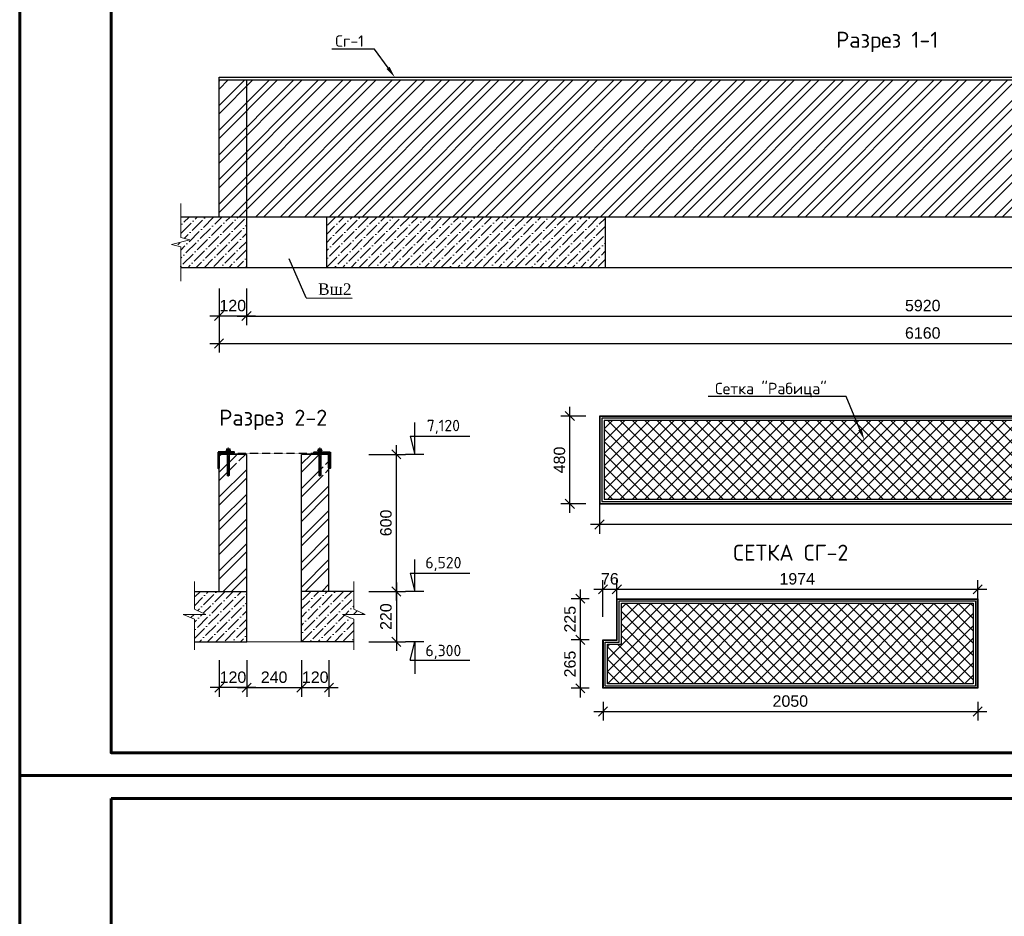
# Model space of a CAD drawing. Header units: millimetres. Extents: x 2063114 to 14983986, y -126020516 to 213791.
# Tile 250 of 256: x 2320392 to 2341940, y -1246080 to -1226465. Entities that reach past the tile are written whole.
import ezdxf
from ezdxf import colors
from ezdxf.entities.mleader import LeaderData, LeaderLine
from ezdxf.math import Vec2, Vec3

# ---------------------------------------------------------------- set-up
doc = ezdxf.new("R2010")
doc.units = ezdxf.units.MM
for name, pattern in [('GOST2.303 4', [7, 5, -2, 0]), ('GOST2.303 6', [12, 8, -1.5, 1, -1.5]), ('HIDDEN', [0.375, 0.25, -0.125])]:
    doc.linetypes.add(name, pattern=pattern)
doc.layers.get('Defpoints').update_dxf_attribs({"color": 6, "lineweight": 35})
for name, color, linetype, lineweight in [('-Р-Тонкий контур', 8, 'Continuous', 9), ('.', 7, 'Continuous', 15), ('Metall', 252, 'Continuous', 35), ('Линия', 250, 'Continuous', 20), ('Металл', 154, 'Continuous', 20)]:
    doc.layers.add(name, color=color, linetype=linetype, lineweight=lineweight)
doc.layers.add('_print', color=6, linetype='Continuous', lineweight=60, plot=False)
doc.layers.add('CS_UNPLOTTED', color=171, linetype='Continuous', plot=False)
doc.layers.add('PDF _wall-380', color=7, linetype='Continuous', true_color=0xb88a5c)
doc.layers.add('Text 1', color=7, linetype='Continuous', lineweight=25, true_color=0x0000b3)
doc.layers.add('Размеры', color=28, linetype='Continuous')
doc.styles.add('ISO', font='times.ttf')
doc.styles.add('ISO_1.0', font='isocpeur.ttf')
doc.styles.get("Standard").update_dxf_attribs({"font": 'arial.ttf'})
doc.styles.add('TIMES NEW', font='times.ttf', dxfattribs={"height": 200})
doc.styles.add('СПДС', font='isocpeur.ttf')
doc.dimstyles.new('STANDARD$0', dxfattribs={"dimtxt": 250, "dimasz": 200, "dimexe": 200, "dimexo": 300, "dimgap": 100, "dimtad": 1, "dimdec": 0, "dimzin": 1, "dimdsep": 46, "dimtxsty": 'Standard', "dimblk1": 'OBLIQUE', "dimblk2": 'OBLIQUE', "dimsah": 1, "dimcen": 2.5, "dimdle": 200, "dimadec": 0, "dimazin": 0, "dimtfac": 1, "dimtdec": 0, "dimtmove": 0, "dimatfit": 3, "dimldrblk": 'OBLIQUE', "dimfxl": 600, "dimfxlon": 1, "dimtolj": 1, "dimtzin": 1, "dimarcsym": 0})

# ---------------------------------------------------------------- blocks, each defined once
blk = doc.blocks.new('_Oblique')
at = {"color": 0, "linetype": 'ByBlock', "lineweight": -2}
blk.add_line((-0.5, -0.5), (0.5, 0.5), dxfattribs=at)
blk = doc.blocks.new('*D537')
at = {"layer": 'Defpoints', "color": 0, "lineweight": 30, "ltscale": 150, "transparency": 16777216}
for p in [(2325355, -1230783), (2354955, -1230783), (2354955, -1232948)]:
    blk.add_point(p, dxfattribs=at)
at = {"layer": 'Размеры', "color": 0, "lineweight": -2, "ltscale": 150, "transparency": 16777216}
for p, q in [((2325355, -1232348), (2325355, -1233148)), ((2354955, -1232348), (2354955, -1233148)), ((2325155, -1232948), (2355155, -1232948))]:
    blk.add_line(p, q, dxfattribs=at)
at = {"layer": 'Размеры', "color": 0, "lineweight": -2, "ltscale": 150, "transparency": 16777216, "xscale": 200, "yscale": 200, "zscale": 200, "rotation": 180}
blk.add_blockref('_Oblique', (2325355, -1232948), dxfattribs=at)
at = {"layer": 'Размеры', "color": 0, "lineweight": -2, "ltscale": 150, "transparency": 16777216, "xscale": 200, "yscale": 200, "zscale": 200}
blk.add_blockref('_Oblique', (2354955, -1232948), dxfattribs=at)
at = {"layer": 'Размеры', "color": 0, "ltscale": 150, "transparency": 16777216, "insert": (2340155, -1232720), "char_height": 250, "attachment_point": 5}
blk.add_mtext('\\A1;5920', dxfattribs=at)
blk = doc.blocks.new('*D539')
at = {"layer": 'Defpoints', "color": 0, "lineweight": 30, "ltscale": 150, "transparency": 16777216}
for p in [(2324755, -1230783), (2325355, -1230783), (2324755, -1232948)]:
    blk.add_point(p, dxfattribs=at)
at = {"layer": 'Размеры', "color": 0, "lineweight": -2, "ltscale": 150, "transparency": 16777216}
for p, q in [((2324755, -1232348), (2324755, -1233148)), ((2325355, -1232348), (2325355, -1233148)), ((2325555, -1232948), (2324555, -1232948))]:
    blk.add_line(p, q, dxfattribs=at)
at = {"layer": 'Размеры', "color": 0, "lineweight": -2, "ltscale": 150, "transparency": 16777216, "xscale": 200, "yscale": 200, "zscale": 200, "rotation": 180}
blk.add_blockref('_Oblique', (2324755, -1232948), dxfattribs=at)
at = {"layer": 'Размеры', "color": 0, "lineweight": -2, "ltscale": 150, "transparency": 16777216, "xscale": 200, "yscale": 200, "zscale": 200}
blk.add_blockref('_Oblique', (2325355, -1232948), dxfattribs=at)
at = {"layer": 'Размеры', "color": 0, "ltscale": 150, "transparency": 16777216, "insert": (2325055, -1232720), "char_height": 250, "attachment_point": 5}
blk.add_mtext('\\A1;120', dxfattribs=at)
blk = doc.blocks.new('*D579')
at = {"layer": 'Defpoints', "color": 0, "lineweight": 30, "ltscale": 150, "transparency": 16777216}
for p in [(2325360, -1240074), (2326560, -1240074), (2326560, -1241077)]:
    blk.add_point(p, dxfattribs=at)
at = {"layer": 'Размеры', "color": 0, "lineweight": -2, "ltscale": 150, "transparency": 16777216}
for p, q in [((2325360, -1240477), (2325360, -1241277)), ((2326560, -1240477), (2326560, -1241277)), ((2325160, -1241077), (2326760, -1241077))]:
    blk.add_line(p, q, dxfattribs=at)
at = {"layer": 'Размеры', "color": 0, "lineweight": -2, "ltscale": 150, "transparency": 16777216, "xscale": 200, "yscale": 200, "zscale": 200, "rotation": 180}
blk.add_blockref('_Oblique', (2325360, -1241077), dxfattribs=at)
at = {"layer": 'Размеры', "color": 0, "lineweight": -2, "ltscale": 150, "transparency": 16777216, "xscale": 200, "yscale": 200, "zscale": 200}
blk.add_blockref('_Oblique', (2326560, -1241077), dxfattribs=at)
at = {"layer": 'Размеры', "color": 0, "ltscale": 150, "transparency": 16777216, "insert": (2325960, -1240850), "char_height": 250, "attachment_point": 5}
blk.add_mtext('\\A1;240', dxfattribs=at)
blk = doc.blocks.new('*D580')
at = {"layer": 'Defpoints', "color": 0, "lineweight": 30, "ltscale": 150, "transparency": 16777216}
for p in [(2326560, -1240074), (2327160, -1240074), (2327160, -1241077)]:
    blk.add_point(p, dxfattribs=at)
at = {"layer": 'Размеры', "color": 0, "lineweight": -2, "ltscale": 150, "transparency": 16777216}
for p, q in [((2326560, -1240477), (2326560, -1241277)), ((2327160, -1240477), (2327160, -1241277)), ((2326360, -1241077), (2327360, -1241077))]:
    blk.add_line(p, q, dxfattribs=at)
at = {"layer": 'Размеры', "color": 0, "lineweight": -2, "ltscale": 150, "transparency": 16777216, "xscale": 200, "yscale": 200, "zscale": 200, "rotation": 180}
blk.add_blockref('_Oblique', (2326560, -1241077), dxfattribs=at)
at = {"layer": 'Размеры', "color": 0, "lineweight": -2, "ltscale": 150, "transparency": 16777216, "xscale": 200, "yscale": 200, "zscale": 200}
blk.add_blockref('_Oblique', (2327160, -1241077), dxfattribs=at)
at = {"layer": 'Размеры', "color": 0, "ltscale": 150, "transparency": 16777216, "insert": (2326860, -1240850), "char_height": 250, "attachment_point": 5}
blk.add_mtext('\\A1;120', dxfattribs=at)
blk = doc.blocks.new('*D581')
at = {"layer": 'Defpoints', "color": 0, "lineweight": 30, "ltscale": 150, "transparency": 16777216}
for p in [(2324760, -1240074), (2325360, -1240074), (2324760, -1241077)]:
    blk.add_point(p, dxfattribs=at)
at = {"layer": 'Размеры', "color": 0, "lineweight": -2, "ltscale": 150, "transparency": 16777216}
for p, q in [((2324760, -1240477), (2324760, -1241277)), ((2325360, -1240477), (2325360, -1241277)), ((2325560, -1241077), (2324560, -1241077))]:
    blk.add_line(p, q, dxfattribs=at)
at = {"layer": 'Размеры', "color": 0, "lineweight": -2, "ltscale": 150, "transparency": 16777216, "xscale": 200, "yscale": 200, "zscale": 200, "rotation": 180}
blk.add_blockref('_Oblique', (2324760, -1241077), dxfattribs=at)
at = {"layer": 'Размеры', "color": 0, "lineweight": -2, "ltscale": 150, "transparency": 16777216, "xscale": 200, "yscale": 200, "zscale": 200}
blk.add_blockref('_Oblique', (2325360, -1241077), dxfattribs=at)
at = {"layer": 'Размеры', "color": 0, "ltscale": 150, "transparency": 16777216, "insert": (2325060, -1240850), "char_height": 250, "attachment_point": 5}
blk.add_mtext('\\A1;120', dxfattribs=at)
blk = doc.blocks.new('*D582')
at = {"layer": 'Defpoints', "color": 0, "lineweight": 30, "ltscale": 150, "transparency": 16777216}
for p in [(2327160, -1235974), (2328636, -1235974), (2327160, -1238974)]:
    blk.add_point(p, dxfattribs=at)
at = {"layer": 'Размеры', "color": 0, "lineweight": -2, "ltscale": 150, "transparency": 16777216}
for p, q in [((2328036, -1235974), (2328836, -1235974)), ((2328636, -1239174), (2328636, -1235774)), ((2328036, -1238974), (2328836, -1238974))]:
    blk.add_line(p, q, dxfattribs=at)
at = {"layer": 'Размеры', "color": 0, "lineweight": -2, "ltscale": 150, "transparency": 16777216, "xscale": 200, "yscale": 200, "zscale": 200}
for p, rotation in [((2328636, -1235974), 90), ((2328636, -1238974), 270)]:
    blk.add_blockref('_Oblique', p, dxfattribs=dict(at, rotation=rotation))
at = {"layer": 'Размеры', "color": 0, "ltscale": 150, "transparency": 16777216, "insert": (2328408, -1237474), "char_height": 250, "attachment_point": 5, "rotation": 90}
blk.add_mtext('\\A1;600', dxfattribs=at)
blk = doc.blocks.new('*D540')
at = {"layer": 'Defpoints', "color": 0, "lineweight": 30, "ltscale": 150, "transparency": 16777216}
for p in [(2327160, -1238974), (2327160, -1240074), (2328636, -1240074)]:
    blk.add_point(p, dxfattribs=at)
at = {"layer": 'Размеры', "color": 0, "lineweight": -2, "ltscale": 150, "transparency": 16777216}
for p, q in [((2328636, -1238774), (2328636, -1240274)), ((2328036, -1238974), (2328836, -1238974)), ((2328036, -1240074), (2328836, -1240074))]:
    blk.add_line(p, q, dxfattribs=at)
at = {"layer": 'Размеры', "color": 0, "lineweight": -2, "ltscale": 150, "transparency": 16777216, "xscale": 200, "yscale": 200, "zscale": 200}
for p, rotation in [((2328636, -1238974), 90), ((2328636, -1240074), 270)]:
    blk.add_blockref('_Oblique', p, dxfattribs=dict(at, rotation=rotation))
at = {"layer": 'Размеры', "color": 0, "ltscale": 150, "transparency": 16777216, "insert": (2328408, -1239524), "char_height": 250, "attachment_point": 5, "rotation": 90}
blk.add_mtext('\\A1;220', dxfattribs=at)
blk = doc.blocks.new('*D541')
at = {"layer": 'Defpoints', "color": 0, "lineweight": 30, "ltscale": 150, "transparency": 16777216}
for p in [(2324755, -1230783), (2355555, -1231883), (2355555, -1233548)]:
    blk.add_point(p, dxfattribs=at)
at = {"layer": 'Размеры', "color": 0, "lineweight": -2, "ltscale": 150, "transparency": 16777216}
for p, q in [((2324755, -1232948), (2324755, -1233748)), ((2355555, -1232948), (2355555, -1233748)), ((2324555, -1233548), (2355755, -1233548))]:
    blk.add_line(p, q, dxfattribs=at)
at = {"layer": 'Размеры', "color": 0, "lineweight": -2, "ltscale": 150, "transparency": 16777216, "xscale": 200, "yscale": 200, "zscale": 200, "rotation": 180}
blk.add_blockref('_Oblique', (2324755, -1233548), dxfattribs=at)
at = {"layer": 'Размеры', "color": 0, "lineweight": -2, "ltscale": 150, "transparency": 16777216, "xscale": 200, "yscale": 200, "zscale": 200}
blk.add_blockref('_Oblique', (2355555, -1233548), dxfattribs=at)
at = {"layer": 'Размеры', "color": 0, "ltscale": 150, "transparency": 16777216, "insert": (2340155, -1233320), "char_height": 250, "attachment_point": 5}
blk.add_mtext('\\A1;6160', dxfattribs=at)
blk = doc.blocks.new('_SCHR-DU')
at = {"layer": '-Р-Тонкий контур', "color": 1, "linetype": 'GOST2.303 6'}
blk.add_line((-21, 0), (105.8, 0), dxfattribs=at)
at = {"layer": '-Р-Тонкий контур', "linetype": 'GOST2.303 4'}
for p, q in [((-7.7, 3.5), (94.3, 3.5)), ((29.3, -0.1), (29.3, 0.1)), ((29.7, 0.5), (94.5, 0.5)), ((34.3, 1.5), (32.3, 1.5)), ((34.3, 5), (34.3, 1.5)), ((36.5, 4.1), (34.3, 5)), ((38.1, 2), (36.9, 3.7)), ((38.8, 1.5), (40.3, 1.5)), ((40.3, 5), (40.3, 1.5)), ((42.5, 4.1), (40.3, 5)), ((44.1, 2), (42.9, 3.7)), ((44.8, 1.5), (46.3, 1.5)), ((46.3, 5), (46.3, 1.5)), ((48.5, 4.1), (46.3, 5)), ((50.1, 2), (48.9, 3.7)), ((50.8, 1.5), (52.3, 1.5)), ((52.3, 5), (52.3, 1.5)), ((54.5, 4.1), (52.3, 5)), ((56.1, 2), (54.9, 3.7)), ((56.8, 1.5), (58.3, 1.5)), ((58.3, 5), (58.3, 1.5)), ((60.5, 4.1), (58.3, 5)), ((62.1, 2), (60.9, 3.7)), ((62.8, 1.5), (64.3, 1.5)), ((64.3, 5), (64.3, 1.5)), ((66.5, 4.1), (64.3, 5)), ((68.1, 2), (66.9, 3.7)), ((68.8, 1.5), (70.3, 1.5)), ((70.3, 5), (70.3, 1.5)), ((72.5, 4.1), (70.3, 5)), ((74.1, 2), (72.9, 3.7)), ((74.8, 1.5), (76.3, 1.5)), ((76.3, 5), (76.3, 1.5)), ((78.5, 4.1), (76.3, 5)), ((80.1, 2), (78.9, 3.7)), ((80.8, 1.5), (82.3, 1.5)), ((82.3, 5), (82.3, 1.5)), ((84.5, 4.1), (82.3, 5)), ((86.1, 2), (84.9, 3.7)), ((86.8, 1.5), (88.3, 1.5)), ((88.3, 5), (88.3, 1.5)), ((91.7, 3.8), (88.3, 5)), ((92.2, 3.2), (92.2, -3.8)), ((94.3, 5), (94.3, 1.5)), ((100, 0), (94.3, 3.5)), ((100, 0), (94.3, -3.5)), ((95, -0.1), (95, 0.1)), ((-7.7, -3.5), (94.3, -3.5)), ((29.7, -0.5), (94.5, -0.5)), ((34.3, -1.5), (32.3, -1.5)), ((34.3, -5), (34.3, -1.5)), ((36.5, -4.1), (34.3, -5)), ((38.1, -2), (36.9, -3.7)), ((38.8, -1.5), (40.3, -1.5)), ((40.3, -5), (40.3, -1.5)), ((42.5, -4.1), (40.3, -5)), ((44.1, -2), (42.9, -3.7)), ((44.8, -1.5), (46.3, -1.5)), ((46.3, -5), (46.3, -1.5)), ((48.5, -4.1), (46.3, -5)), ((50.1, -2), (48.9, -3.7)), ((50.8, -1.5), (52.3, -1.5)), ((52.3, -5), (52.3, -1.5)), ((54.5, -4.1), (52.3, -5)), ((56.1, -2), (54.9, -3.7)), ((56.8, -1.5), (58.3, -1.5)), ((58.3, -5), (58.3, -1.5)), ((60.5, -4.1), (58.3, -5)), ((62.1, -2), (60.9, -3.7)), ((62.8, -1.5), (64.3, -1.5)), ((64.3, -5), (64.3, -1.5)), ((66.5, -4.1), (64.3, -5)), ((68.1, -2), (66.9, -3.7)), ((68.8, -1.5), (70.3, -1.5)), ((70.3, -5), (70.3, -1.5)), ((72.5, -4.1), (70.3, -5)), ((74.1, -2), (72.9, -3.7)), ((74.8, -1.5), (76.3, -1.5)), ((76.3, -5), (76.3, -1.5)), ((78.5, -4.1), (76.3, -5)), ((80.1, -2), (78.9, -3.7)), ((80.8, -1.5), (82.3, -1.5)), ((82.3, -5), (82.3, -1.5)), ((84.5, -4.1), (82.3, -5)), ((86.1, -2), (84.9, -3.7)), ((86.8, -1.5), (88.3, -1.5)), ((88.3, -5), (88.3, -1.5)), ((91.7, -4.4), (88.3, -5)), ((94.3, -5), (94.3, -1.5))]:
    blk.add_line(p, q, dxfattribs=at)
for centre, radius, start, end in [((34.6, 8.2), 7.04, 206.6477, 250.9804), ((29.7, 0.1), 0.45, 90, 180), ((36.2, 3.4), 0.75, 23.1986, 68.1986), ((38.8, 2.3), 0.75, 203.1986, 270), ((42.2, 3.4), 0.75, 23.1986, 68.1986), ((44.8, 2.3), 0.75, 203.1986, 270), ((48.2, 3.4), 0.75, 23.1986, 68.1986), ((50.8, 2.3), 0.75, 203.1986, 270), ((54.2, 3.4), 0.75, 23.1986, 68.1986), ((56.8, 2.3), 0.75, 203.1986, 270), ((60.2, 3.4), 0.75, 23.1986, 68.1986), ((62.8, 2.3), 0.75, 203.1986, 270), ((66.2, 3.4), 0.75, 23.1986, 68.1986), ((68.8, 2.3), 0.75, 203.1986, 270), ((72.2, 3.4), 0.75, 23.1986, 68.1986), ((74.8, 2.3), 0.75, 203.1986, 270), ((78.2, 3.4), 0.75, 23.1986, 68.1986), ((80.8, 2.3), 0.75, 203.1986, 270), ((84.2, 3.4), 0.75, 23.1986, 68.1986), ((86.8, 2.3), 0.75, 203.1986, 270), ((91.4, 3.1), 0.75, 6.1986, 68.1986), ((94.5, 0.1), 0.45, 0, 90), ((34.6, -8.2), 7.04, 109.0196, 153.3523), ((29.7, -0.1), 0.45, 180, 270), ((36.2, -3.4), 0.75, 291.8014, 336.8014), ((38.8, -2.2), 0.75, 90, 156.8014), ((42.2, -3.4), 0.75, 291.8014, 336.8014), ((44.8, -2.2), 0.75, 90, 156.8014), ((48.2, -3.4), 0.75, 291.8014, 336.8014), ((50.8, -2.2), 0.75, 90, 156.8014), ((54.2, -3.4), 0.75, 291.8014, 336.8014), ((56.8, -2.2), 0.75, 90, 156.8014), ((60.2, -3.4), 0.75, 291.8014, 336.8014), ((62.8, -2.2), 0.75, 90, 156.8014), ((66.2, -3.4), 0.75, 291.8014, 336.8014), ((68.8, -2.2), 0.75, 90, 156.8014), ((72.2, -3.4), 0.75, 291.8014, 336.8014), ((74.8, -2.2), 0.75, 90, 156.8014), ((78.2, -3.4), 0.75, 291.8014, 336.8014), ((80.8, -2.2), 0.75, 90, 156.8014), ((84.2, -3.4), 0.75, 291.8014, 336.8014), ((86.8, -2.2), 0.75, 90, 156.8014), ((91.4, -3.7), 0.75, 291.8014, 353.8014), ((94.5, -0.1), 0.45, 270, 0)]:
    blk.add_arc(centre, radius, start, end, dxfattribs=at)
at = {"lineweight": 13}
for p, q in [((-14.5, 5.5), (-14.5, -5.5)), ((-13.5, 7.5), (-9.7, 7.5)), ((-13.5, 3.5), (-9.7, 3.5)), ((-9.7, 7.5), (-8.7, 10)), ((-9.7, 7.5), (-9.7, -7.5)), ((-8.7, 10), (-8.7, -10)), ((-8.7, 10), (-7.7, 10)), ((-7.7, 10), (-7.7, -10)), ((-7.7, 9), (-7.7, -9)), ((-5.7, 9), (-7.7, 9)), ((-5.7, 9), (-5.7, 6)), ((-4.7, 5), (102, 5)), ((-13.5, -3.5), (-9.7, -3.5)), ((-13.5, -7.5), (-9.7, -7.5)), ((-9.7, -7.5), (-8.7, -10)), ((-7.7, -10), (-8.7, -10)), ((-5.7, -9), (-7.7, -9)), ((-5.7, -6), (-5.7, -9)), ((-4.7, -5), (102, -5))]:
    blk.add_line(p, q, dxfattribs=at)
at = {"linetype": 'GOST2.303 4', "lineweight": 13}
for p, q in [((104.1, 0), (102, 5)), ((102, 5), (102, -5)), ((104.1, 0), (102, -5))]:
    blk.add_line(p, q, dxfattribs=at)
at = {"lineweight": 13}
for centre, radius, start, end in [((-12, 5.5), 2.5, 126.8699, 233.1301), ((-7.8, 0), 6.62, 148.1092, 211.8908), ((-4.7, 6), 1, 180, 270), ((-12, -5.5), 2.5, 126.8699, 233.1301), ((-4.7, -6), 1, 90, 180)]:
    blk.add_arc(centre, radius, start, end, dxfattribs=at)
at = {"layer": 'CS_UNPLOTTED', "ltscale": 5}
blk.add_line((-5.7, 6), (-5.7, -6), dxfattribs=at)
blk = doc.blocks.new('*D571')
at = {"layer": 'Defpoints', "color": 0, "lineweight": 30, "ltscale": 150, "transparency": 16777216}
for p in [(2333082, -1236576), (2357722, -1236576), (2333082, -1237509)]:
    blk.add_point(p, dxfattribs=at)
at = {"layer": 'Размеры', "color": 0, "lineweight": -2, "ltscale": 150, "transparency": 16777216}
for p, q in [((2333082, -1236909), (2333082, -1237709)), ((2357722, -1236909), (2357722, -1237709)), ((2357922, -1237509), (2332882, -1237509))]:
    blk.add_line(p, q, dxfattribs=at)
at = {"layer": 'Размеры', "color": 0, "lineweight": -2, "ltscale": 150, "transparency": 16777216, "xscale": 200, "yscale": 200, "zscale": 200, "rotation": 180}
blk.add_blockref('_Oblique', (2333082, -1237509), dxfattribs=at)
at = {"layer": 'Размеры', "color": 0, "lineweight": -2, "ltscale": 150, "transparency": 16777216, "xscale": 200, "yscale": 200, "zscale": 200}
blk.add_blockref('_Oblique', (2357722, -1237509), dxfattribs=at)
at = {"layer": 'Размеры', "color": 0, "ltscale": 150, "transparency": 16777216, "insert": (2345402, -1237282), "char_height": 250, "attachment_point": 5}
blk.add_mtext('\\A1;6160', dxfattribs=at)
blk = doc.blocks.new('*D572')
at = {"layer": 'Defpoints', "color": 0, "lineweight": 30, "ltscale": 150, "transparency": 16777216}
for p in [(2332432, -1235136), (2333082, -1235136), (2333082, -1237056)]:
    blk.add_point(p, dxfattribs=at)
at = {"layer": 'Размеры', "color": 0, "lineweight": -2, "ltscale": 150, "transparency": 16777216}
for p, q in [((2332432, -1237256), (2332432, -1234936)), ((2332782, -1235136), (2332232, -1235136)), ((2332782, -1237056), (2332232, -1237056))]:
    blk.add_line(p, q, dxfattribs=at)
at = {"layer": 'Размеры', "color": 0, "lineweight": -2, "ltscale": 150, "transparency": 16777216, "xscale": 200, "yscale": 200, "zscale": 200}
for p, rotation in [((2332432, -1235136), 90), ((2332432, -1237056), 270)]:
    blk.add_blockref('_Oblique', p, dxfattribs=dict(at, rotation=rotation))
at = {"layer": 'Размеры', "color": 0, "ltscale": 150, "transparency": 16777216, "insert": (2332205, -1236096), "char_height": 250, "attachment_point": 5, "rotation": 90}
blk.add_mtext('\\A1;480', dxfattribs=at)
blk = doc.blocks.new('*D573')
at = {"layer": 'Defpoints', "color": 0, "lineweight": 30, "ltscale": 150, "transparency": 16777216}
for p in [(2333158, -1241091), (2341357, -1241091), (2341357, -1241599)]:
    blk.add_point(p, dxfattribs=at)
at = {"layer": 'Размеры', "color": 0, "lineweight": -2, "ltscale": 150, "transparency": 16777216}
for p, q in [((2333158, -1241391), (2333158, -1241799)), ((2341357, -1241391), (2341357, -1241799)), ((2332958, -1241599), (2341557, -1241599))]:
    blk.add_line(p, q, dxfattribs=at)
at = {"layer": 'Размеры', "color": 0, "lineweight": -2, "ltscale": 150, "transparency": 16777216, "xscale": 200, "yscale": 200, "zscale": 200, "rotation": 180}
blk.add_blockref('_Oblique', (2333158, -1241599), dxfattribs=at)
at = {"layer": 'Размеры', "color": 0, "lineweight": -2, "ltscale": 150, "transparency": 16777216, "xscale": 200, "yscale": 200, "zscale": 200}
blk.add_blockref('_Oblique', (2341357, -1241599), dxfattribs=at)
at = {"layer": 'Размеры', "color": 0, "ltscale": 150, "transparency": 16777216, "insert": (2337257, -1241372), "char_height": 250, "attachment_point": 5}
blk.add_mtext('\\A1;2050', dxfattribs=at)
blk = doc.blocks.new('*D574')
at = {"layer": 'Defpoints', "color": 0, "lineweight": 30, "ltscale": 150, "transparency": 16777216}
for p in [(2332663, -1240030), (2333157, -1240030), (2333157, -1241091)]:
    blk.add_point(p, dxfattribs=at)
at = {"layer": 'Размеры', "color": 0, "lineweight": -2, "ltscale": 150, "transparency": 16777216}
for p, q in [((2332663, -1241291), (2332663, -1239830)), ((2332857, -1240030), (2332463, -1240030)), ((2332857, -1241091), (2332463, -1241091))]:
    blk.add_line(p, q, dxfattribs=at)
at = {"layer": 'Размеры', "color": 0, "lineweight": -2, "ltscale": 150, "transparency": 16777216, "xscale": 200, "yscale": 200, "zscale": 200}
for p, rotation in [((2332663, -1240030), 90), ((2332663, -1241091), 270)]:
    blk.add_blockref('_Oblique', p, dxfattribs=dict(at, rotation=rotation))
at = {"layer": 'Размеры', "color": 0, "ltscale": 150, "transparency": 16777216, "insert": (2332436, -1240561), "char_height": 250, "attachment_point": 5, "rotation": 90}
blk.add_mtext('\\A1;265', dxfattribs=at)
blk = doc.blocks.new('*D575')
at = {"layer": 'Defpoints', "color": 0, "lineweight": 30, "ltscale": 150, "transparency": 16777216}
for p in [(2332663, -1239131), (2333157, -1239131), (2333157, -1240030)]:
    blk.add_point(p, dxfattribs=at)
at = {"layer": 'Размеры', "color": 0, "lineweight": -2, "ltscale": 150, "transparency": 16777216}
for p, q in [((2332663, -1240230), (2332663, -1238931)), ((2332857, -1239131), (2332463, -1239131)), ((2332857, -1240030), (2332463, -1240030))]:
    blk.add_line(p, q, dxfattribs=at)
at = {"layer": 'Размеры', "color": 0, "lineweight": -2, "ltscale": 150, "transparency": 16777216, "xscale": 200, "yscale": 200, "zscale": 200}
for p, rotation in [((2332663, -1239131), 90), ((2332663, -1240030), 270)]:
    blk.add_blockref('_Oblique', p, dxfattribs=dict(at, rotation=rotation))
at = {"layer": 'Размеры', "color": 0, "ltscale": 150, "transparency": 16777216, "insert": (2332436, -1239581), "char_height": 250, "attachment_point": 5, "rotation": 90}
blk.add_mtext('\\A1;225', dxfattribs=at)
blk = doc.blocks.new('*D576')
at = {"layer": 'Defpoints', "color": 0, "lineweight": 30, "ltscale": 150, "transparency": 16777216}
for p in [(2333460, -1238925), (2333157, -1240030), (2333460, -1240030)]:
    blk.add_point(p, dxfattribs=at)
at = {"layer": 'Размеры', "color": 0, "lineweight": -2, "ltscale": 150, "transparency": 16777216}
for p, q in [((2333157, -1239525), (2333157, -1238725)), ((2333460, -1239525), (2333460, -1238725)), ((2332957, -1238925), (2333660, -1238925))]:
    blk.add_line(p, q, dxfattribs=at)
at = {"layer": 'Размеры', "color": 0, "lineweight": -2, "ltscale": 150, "transparency": 16777216, "xscale": 200, "yscale": 200, "zscale": 200, "rotation": 180}
blk.add_blockref('_Oblique', (2333157, -1238925), dxfattribs=at)
at = {"layer": 'Размеры', "color": 0, "lineweight": -2, "ltscale": 150, "transparency": 16777216, "xscale": 200, "yscale": 200, "zscale": 200}
blk.add_blockref('_Oblique', (2333460, -1238925), dxfattribs=at)
at = {"layer": 'Размеры', "color": 0, "ltscale": 150, "transparency": 16777216, "insert": (2333308, -1238698), "char_height": 250, "attachment_point": 5}
blk.add_mtext('\\A1;76', dxfattribs=at)
blk = doc.blocks.new('*D577')
at = {"layer": 'Defpoints', "color": 0, "lineweight": 30, "ltscale": 150, "transparency": 16777216}
for p in [(2341357, -1238925), (2333460, -1240030), (2341357, -1240030)]:
    blk.add_point(p, dxfattribs=at)
at = {"layer": 'Размеры', "color": 0, "lineweight": -2, "ltscale": 150, "transparency": 16777216}
for p, q in [((2333460, -1239525), (2333460, -1238725)), ((2341357, -1239525), (2341357, -1238725)), ((2333260, -1238925), (2341557, -1238925))]:
    blk.add_line(p, q, dxfattribs=at)
at = {"layer": 'Размеры', "color": 0, "lineweight": -2, "ltscale": 150, "transparency": 16777216, "xscale": 200, "yscale": 200, "zscale": 200, "rotation": 180}
blk.add_blockref('_Oblique', (2333460, -1238925), dxfattribs=at)
at = {"layer": 'Размеры', "color": 0, "lineweight": -2, "ltscale": 150, "transparency": 16777216, "xscale": 200, "yscale": 200, "zscale": 200}
blk.add_blockref('_Oblique', (2341357, -1238925), dxfattribs=at)
at = {"layer": 'Размеры', "color": 0, "ltscale": 150, "transparency": 16777216, "insert": (2337408, -1238698), "char_height": 250, "attachment_point": 5}
blk.add_mtext('\\A1;1974', dxfattribs=at)
blk = doc.blocks.new('*U1590')
at = {"color": 0, "ltscale": 25}
blk.add_lwpolyline([(-59400, 42000), (0, 42000), (0, 0), (-59400, 0)], close=True, dxfattribs=at)
at = {"color": 0, "lineweight": 60, "ltscale": 25}
blk.add_lwpolyline([(-57400, 41500), (-500, 41500), (-500, 500), (-57400, 500)], close=True, dxfattribs=at)

msp = doc.modelspace()

# ---------------------------------------------------------------- hatches: boundary and pattern name
at = {"layer": '.', "true_color": 0x8f8f8f}
h = msp.add_hatch(dxfattribs=at)
h.set_pattern_fill('ANSI36', color=252, scale=40)
h.set_pattern_definition([(45, (2323716.5, -1231882.93), (67.352, 246.957), [317.5, -63.5, 0, -63.5])])
h.paths.add_polyline_path([(2325354.67588, -1230782.93125), (2323916.50192, -1230782.93125), (2323916.50192, -1231232.93125), (2324116.50675, -1231282.93139), (2323716.49722, -1231382.93057), (2323916.50192, -1231432.93125), (2323916.50192, -1231882.93125), (2325354.67588, -1231882.93125)])
h = msp.add_hatch(dxfattribs=at)
h.set_pattern_fill('ANSI36', color=252, scale=40)
h.set_pattern_definition([(45, (2327104.68, -1231882.93), (67.352, 246.957), [317.5, -63.5, 0, -63.5])])
h.paths.add_polyline_path([(2333204.67588, -1230782.93125), (2327104.67588, -1230782.93125), (2327104.67588, -1231882.93125), (2333204.67588, -1231882.93125)])
h = msp.add_hatch(dxfattribs=at)
h.set_pattern_fill('ANSI36', color=252, scale=40)
h.set_pattern_definition([(45, (2323966.05, -1240073.56), (67.352, 246.957), [317.5, -63.5, 0, -63.5])])
h.paths.add_polyline_path([(2325359.82132, -1238973.56329), (2324216.04954, -1238973.56329), (2324216.04954, -1239363.86798), (2324466.04954, -1239473.56329), (2323966.04954, -1239473.56329), (2324216.04954, -1239580.53985), (2324216.04954, -1240073.56329), (2325359.82132, -1240073.56329)])
h = msp.add_hatch(dxfattribs=at)
h.set_pattern_fill('ANSI36', color=252, scale=40)
h.set_pattern_definition([(45, (2326559.82, -1240073.56), (67.352, 246.957), [317.5, -63.5, 0, -63.5])])
h.paths.add_polyline_path([(2327703.59311, -1239580.53985), (2327453.59311, -1239473.56329), (2327953.59311, -1239473.56329), (2327703.59311, -1239363.86798), (2327703.59311, -1238973.56329), (2326559.82133, -1238973.56329), (2326559.82133, -1240073.56329), (2327703.59311, -1240073.56329)])
at = {"linetype": 'ByBlock', "lineweight": 9, "ltscale": 100}
h = msp.add_hatch(dxfattribs=at)
h.set_pattern_fill('ANSI37', color=256, scale=60)
h.set_pattern_definition([(45, (47254.23, -1303312.62), (-134.703842, 134.703842), []), (135, (47254.23, -1303312.62), (-134.703842, -134.703842), [])])
h.paths.add_polyline_path([(2357622.44474, -1236955.50942), (2357622.44474, -1235235.50942), (2333182.44474, -1235235.50942), (2333182.44474, -1236955.50942)])
h = msp.add_hatch(dxfattribs=at)
h.set_pattern_fill('ANSI37', color=256, scale=60)
h.set_pattern_definition([(45, (2333256.58, -1240991.47), (-134.704, 134.704), []), (135, (2333256.58, -1240991.47), (-134.704, -134.704), [])])
h.paths.add_polyline_path([(2341257.1707, -1239231.46664), (2333559.71475, -1239231.46664), (2333559.71475, -1240129.64993), (2333256.5777, -1240129.64993), (2333256.5777, -1240991.46664), (2341257.1707, -1240991.46664)])
at = {"layer": 'PDF _wall-380'}
h = msp.add_hatch(dxfattribs=at)
h.set_pattern_fill('ANSI32', color=256, scale=40)
h.set_pattern_definition([(45, (-8918.1, -747785.5), (-269.407684, 269.407684), []), (45, (-8738.5, -747785.5), (-269.407684, 269.407684), [])])
h.paths.add_polyline_path([(2325354.67588, -1227782.93125), (2324754.67588, -1227782.93125), (2324754.67588, -1230782.93125), (2325354.67588, -1230782.93125)])
h.paths.add_polyline_path([(2354954.67588, -1227782.93125), (2325354.67588, -1227782.93125), (2325354.67588, -1230782.93125), (2354954.67588, -1230782.93125)])
h.paths.add_polyline_path([(2355554.67588, -1227782.93125), (2354954.67588, -1227782.93125), (2354954.67588, -1230782.93125), (2355554.67588, -1230782.93125)])
h = msp.add_hatch(dxfattribs=at)
h.set_pattern_fill('ANSI32', color=256, scale=40)
h.set_pattern_definition([(45, (28645.77, -779133.36), (-269.407684, 269.407684), []), (45, (28825.37, -779133.36), (-269.407684, 269.407684), [])])
h.paths.add_polyline_path([(2327159.82133, -1235973.56329), (2327082.31221, -1235973.56329), (2327082.31221, -1236437.13227), (2327057.31221, -1236447.67058), (2327032.31221, -1236437.13227), (2327032.31221, -1235973.56329), (2326559.82133, -1235973.56329), (2326559.82133, -1238973.56329), (2327159.82133, -1238973.56329)])
h.paths.add_polyline_path([(2324759.82133, -1238973.56329), (2325359.82132, -1238973.56329), (2325359.82132, -1235973.56329), (2325187.33016, -1235973.56329), (2325187.33016, -1236437.13227), (2325162.33016, -1236447.67058), (2325137.33016, -1236437.13227), (2325137.33016, -1235973.56329), (2324759.82133, -1235973.56329)])

# ---------------------------------------------------------------- linework, layer by layer
at = {"color": 0, "linetype": 'Continuous', "lineweight": 30, "ltscale": 100}
for p, q in [((2324754.67588, -1230782.93125), (2324754.67588, -1227722.09997)), ((2324754.67588, -1227722.09997), (2355554.67588, -1227722.09997)), ((2324754.67588, -1227782.93125), (2355554.67588, -1227782.93125)), ((2325354.67588, -1227782.93125), (2325354.67588, -1230782.93125)), ((2356161.35774, -1230782.93125), (2323916.50192, -1230782.93125)), ((2323916.50192, -1231882.93125), (2356161.35774, -1231882.93125)), ((2324759.82133, -1238973.56329), (2324759.82133, -1235973.56329)), ((2325359.82132, -1235973.56329), (2324759.82133, -1235973.56329)), ((2325359.82132, -1240073.56329), (2325359.82132, -1235973.56329)), ((2326559.82133, -1240073.56329), (2326559.82133, -1235973.56329)), ((2327159.82133, -1235973.56329), (2326559.82133, -1235973.56329)), ((2327159.82133, -1238973.56329), (2327159.82133, -1235973.56329)), ((2324216.04954, -1238973.56329), (2325359.82132, -1238973.56329)), ((2327703.59311, -1238973.56329), (2326559.82133, -1238973.56329)), ((2324216.04954, -1240073.56329), (2325359.82132, -1240073.56329)), ((2327703.59311, -1240073.56329), (2326559.82133, -1240073.56329))]:
    msp.add_line(p, q, dxfattribs=at)
at = {"ltscale": 0.001}
for p, q in [((2329035.96467, -1235973.4499), (2329035.96467, -1235273.4499)), ((2328935.96467, -1235573.4499), (2330240.70015, -1235573.4499)), ((2328935.96467, -1235573.4499), (2329035.96467, -1235973.4499)), ((2329035.96467, -1238973.4499), (2329035.96467, -1238273.4499)), ((2328935.96467, -1238573.4499), (2330240.70015, -1238573.4499)), ((2328935.96467, -1238573.4499), (2329035.96467, -1238973.4499)), ((2328935.96467, -1240473.56329), (2329035.96467, -1240073.56329)), ((2329035.96467, -1240073.56329), (2329035.96467, -1240773.56329)), ((2328935.96467, -1240473.56329), (2330240.70015, -1240473.56329))]:
    msp.add_line(p, q, dxfattribs=at)
at = {"ltscale": 0.00075}
for p, q in [((2329235.96467, -1235973.4499), (2328835.96467, -1235973.4499)), ((2329235.96467, -1238973.4499), (2328835.96467, -1238973.4499)), ((2329235.96467, -1240073.56329), (2328835.96467, -1240073.56329))]:
    msp.add_line(p, q, dxfattribs=at)
at = {"color": 0, "linetype": 'Continuous', "lineweight": 30, "ltscale": 100}
for points in [[(2325354.67588, -1230782.93125), (2325354.67588, -1231882.93125)], [(2327104.67588, -1230782.93125), (2327104.67588, -1231882.93125)], [(2333204.67588, -1230782.93125), (2333204.67588, -1231882.93125)]]:
    msp.add_lwpolyline(points, dxfattribs=at)
at = {"linetype": 'ByBlock', "ltscale": 100}
for points in [[(2333082.44474, -1235135.50942), (2333082.44474, -1237055.50942), (2357722.44474, -1237055.50942), (2357722.44474, -1235135.50942), (2333082.44474, -1235135.50942)], [(2333459.71475, -1239131.46664), (2341357.1707, -1239131.46664), (2341357.1707, -1241091.46664), (2333156.5777, -1241091.46664), (2333156.5777, -1240029.64993)], [(2333156.5777, -1240029.64993), (2333459.71475, -1240029.64993), (2333459.71475, -1239131.46664)]]:
    msp.add_lwpolyline(points, dxfattribs=at)
for points in [[(2357713.44474, -1237046.50942), (2357713.44474, -1235144.50942), (2333091.44474, -1235144.50942), (2333091.44474, -1237046.50942)], [(2357622.44474, -1236955.50942), (2357622.44474, -1235235.50942), (2333182.44474, -1235235.50942), (2333182.44474, -1236955.50942)], [(2333468.71475, -1239140.46664), (2341348.1707, -1239140.46664), (2341348.1707, -1241082.46664), (2333165.5777, -1241082.46664), (2333165.5777, -1240038.64993), (2333468.71475, -1240038.64993)], [(2333559.71475, -1239231.46664), (2341257.1707, -1239231.46664), (2341257.1707, -1240991.46664), (2333256.5777, -1240991.46664), (2333256.5777, -1240129.64993), (2333559.71475, -1240129.64993)]]:
    msp.add_lwpolyline(points, close=True, dxfattribs=at)
at = {"color": 0, "linetype": 'Continuous', "lineweight": 30, "ltscale": 100}
for points in [[(2357672.44474, -1237005.50942), (2357672.44474, -1235185.50942), (2333132.44474, -1235185.50942), (2333132.44474, -1237005.50942)], [(2333509.71475, -1239181.46664), (2341307.1707, -1239181.46664), (2341307.1707, -1241041.46664), (2333206.5777, -1241041.46664), (2333206.5777, -1240079.64993), (2333509.71475, -1240079.64993)]]:
    msp.add_lwpolyline(points, close=True, dxfattribs=at)
at = {"lineweight": 0}
msp.add_lwpolyline([(2325359.82132, -1240073.56329), (2326559.82133, -1240073.56329)], dxfattribs=at)
at = {"layer": '_print', "ltscale": 100}
for points in [[(2379792.08613, -1243001.43901), (2320392.08613, -1243001.43901), (2320392.08613, -1201001.43901), (2379792.08613, -1201001.43901)], [(2379792.08613, -1285001.43901), (2320392.08613, -1285001.43901), (2320392.08613, -1243001.43901), (2379792.08613, -1243001.43901)]]:
    msp.add_lwpolyline(points, close=True, dxfattribs=at)
at = {"layer": 'Metall', "linetype": 'HIDDEN', "lineweight": 30, "ltscale": 20}
msp.add_lwpolyline([(2324782.32133, -1235948.56314), (2327137.32133, -1235948.56314)], dxfattribs=at)
at = {"layer": 'Text 1', "linetype": 'Continuous', "lineweight": 25, "ltscale": 100}
for points in [[(2326663.00592, -1232552.65141), (2326286.51577, -1231699.61483)], [(2326663.00592, -1232552.65141), (2327666.16833, -1232553.83005)]]:
    msp.add_lwpolyline(points, dxfattribs=at)
at = {"layer": 'Линия', "color": 0, "lineweight": 9, "ltscale": 0.3}
for points in [[(2323916.50192, -1232182.93125), (2323916.50192, -1231432.93125), (2323716.49722, -1231382.93057), (2324116.50675, -1231282.93139), (2323916.50192, -1231232.93125), (2323916.50192, -1230482.93125)], [(2324216.04954, -1240253.04766), (2324216.04954, -1239580.53985), (2323966.04954, -1239473.56329), (2324466.04954, -1239473.56329), (2324216.04954, -1239363.86798), (2324216.04954, -1238754.15704)], [(2327703.59311, -1240253.04766), (2327703.59311, -1239580.53985), (2327453.59311, -1239473.56329), (2327953.59311, -1239473.56329), (2327703.59311, -1239363.86798), (2327703.59311, -1238754.15704)]]:
    msp.add_lwpolyline(points, dxfattribs=at)
at = {"layer": 'Металл', "color": 0, "lineweight": 40, "ltscale": 0.5}
for points in [[(2324734.82133, -1235923.56314), (2324734.82133, -1236273.56314), (2324752.32133, -1236273.56314, 0.4142135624), (2324759.82133, -1236266.06314), (2324759.82133, -1235971.06314, -0.4142135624), (2324782.32133, -1235948.56314), (2325077.32133, -1235948.56314, 0.4142135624), (2325084.82133, -1235941.06314), (2325084.82133, -1235923.56314)], [(2327184.82133, -1235923.56314), (2327184.82133, -1236273.56314), (2327167.32133, -1236273.56314, -0.4142135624), (2327159.82133, -1236266.06314), (2327159.82133, -1235971.06314, 0.4142135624), (2327137.32133, -1235948.56314), (2326842.32133, -1235948.56314, -0.4142135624), (2326834.82133, -1235941.06314), (2326834.82133, -1235923.56314)]]:
    msp.add_lwpolyline(points, format="xyb", close=True, dxfattribs=at)

# ---------------------------------------------------------------- block references
for p in [(2379792.08613, -1243001.43901), (2379792.08613, -1285001.43901)]:
    msp.add_blockref('*U1590', p)
at = {"layer": 'Металл', "yscale": 5, "zscale": 5}
for p, xscale, rotation in [((2324957.31249, -1235927.07694), 5, 270), ((2326962.33016, -1235927.07694), -5, 90)]:
    msp.add_blockref('_SCHR-DU', p, dxfattribs=dict(at, xscale=xscale, rotation=rotation))

# ---------------------------------------------------------------- texts
at = {"color": 0, "char_height": 350, "attachment_point": 5, "style": 'СПДС'}
for s, insert, width in [('Разрез 1-1', (2339376.41268, -1226951.86696), 4245.9643334), ('Разрез 2-2', (2325939.71746, -1235219.47461), 3945.9643334)]:
    msp.add_mtext(s, dxfattribs=dict(at, insert=insert, width=width))
at = {"char_height": 250, "width": 715, "attachment_point": 5, "style": 'ISO'}
for s, insert in [('{\\fISOCPEUR|b0|i0|c204|p34;7,120}', (2329664.10075, -1235371.71912)), ('{\\fISOCPEUR|b0|i0|c204|p34;6,520}', (2329664.10075, -1238371.71912)), ('{\\fISOCPEUR|b0|i0|c204|p34;6,300}', (2329664.10075, -1240294.39141))]:
    msp.add_mtext(s, dxfattribs=dict(at, insert=insert))
at = {"insert": (2337267.48735, -1238124.78738), "char_height": 350, "width": 2943.9451936, "attachment_point": 5, "rotation": 0.014325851, "style": 'ISO'}
msp.add_mtext('{\\fISOCPEUR|b0|i0|c204|p34;СЕТКА СГ-2}', dxfattribs=at)
at = {"layer": 'Text 1', "ltscale": 100, "insert": (2327288.22422, -1232233.90406), "char_height": 250, "width": 903.5971444, "attachment_point": 2, "rotation": 359.898285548, "style": 'TIMES NEW'}
msp.add_mtext('Bш2', dxfattribs=at)

# ---------------------------------------------------------------- dimensions: what is measured, and where the dimension line sits
at = {"layer": 'Размеры', "ltscale": 150}
for base, p1, p2, override, picture, middle in [((2324754.67588, -1232948.08625), (2325354.67588, -1230782.93125), (2324754.67588, -1230782.93125), {"dimlfac": 0.2, "dimtmove": 1}, '*D539', (2325054.67588, -1232948.08625)), ((2333459.71475, -1238925.28566), (2333156.5777, -1240029.64993), (2333459.71475, -1240029.64993), {"dimlfac": 0.25}, '*D576', (2333308.14623, -1238925.28566)), ((2324759.82133, -1241077.43137), (2325359.82132, -1240073.56329), (2324759.82133, -1240073.56329), {"dimlfac": 0.2, "dimtmove": 1}, '*D581', (2325059.82132, -1241077.43137)), ((2327159.82133, -1241077.43137), (2326559.82133, -1240073.56329), (2327159.82133, -1240073.56329), {"dimlfac": 0.2, "dimtmove": 1}, '*D580', (2326859.82133, -1241077.43137))]:
    dim = msp.add_linear_dim(base=base, p1=p1, p2=p2, dimstyle='STANDARD$0', override=override, dxfattribs=at)
    dim.commit()
    dim.dimension.update_dxf_attribs({"geometry": picture, "text_midpoint": middle, "dimtype": 160})
for base, p1, p2, override, picture, middle in [((2355554.67588, -1233548.08625), (2324754.67588, -1230782.93125), (2355554.67588, -1231882.93125), {"dimlfac": 0.2}, '*D541', (2340154.67588, -1233320.443)), ((2354954.67588, -1232948.08625), (2325354.67588, -1230782.93125), (2354954.67588, -1230782.93125), {"dimlfac": 0.2}, '*D537', (2340154.67588, -1232720.443)), ((2333082.44474, -1237509.3484), (2357722.44474, -1236575.50942), (2333082.44474, -1236575.50942), {"dimlfac": 0.25}, '*D571', (2345402.44474, -1237281.70516)), ((2341357.1707, -1238925.28566), (2333459.71475, -1240029.64993), (2341357.1707, -1240029.64993), {"dimlfac": 0.25}, '*D577', (2337408.44273, -1238697.64241)), ((2326559.82133, -1241077.43137), (2325359.82132, -1240073.56329), (2326559.82133, -1240073.56329), {"dimlfac": 0.2}, '*D579', (2325959.82133, -1240849.78812)), ((2341357.1707, -1241599.36788), (2333157.5777, -1241091.46664), (2341357.1707, -1241091.46664), {"dimlfac": 0.25}, '*D573', (2337257.3742, -1241371.72463))]:
    dim = msp.add_linear_dim(base=base, p1=p1, p2=p2, dimstyle='STANDARD$0', override=override, dxfattribs=at)
    dim.commit()
    dim.dimension.update_dxf_attribs({"geometry": picture, "text_midpoint": middle})
for base, p1, p2, angle, override, picture, middle in [((2332432.44474, -1235135.50942), (2333082.44474, -1237055.50942), (2333082.44474, -1235135.50942), 270, {"dimlfac": 0.25}, '*D572', (2332204.80149, -1236095.50942)), ((2328635.96467, -1235973.56329), (2327159.82133, -1238973.56329), (2327159.82133, -1235973.56329), 90, {"dimlfac": 0.2}, '*D582', (2328408.32142, -1237473.56329)), ((2328635.96467, -1240073.56329), (2327159.82133, -1238973.56329), (2327159.82133, -1240073.56329), 90, {"dimlfac": 0.2, "dimtmove": 1}, '*D540', (2328408.32142, -1239523.56329)), ((2332663.38778, -1239131.46664), (2333156.5777, -1240029.64993), (2333156.5777, -1239131.46664), 90, {"dimlfac": 0.25}, '*D575', (2332435.74453, -1239580.55829)), ((2332663.38778, -1240029.64993), (2333156.5777, -1241091.46664), (2333156.5777, -1240029.64993), 90, {"dimlfac": 0.25}, '*D574', (2332435.74453, -1240560.55829))]:
    dim = msp.add_linear_dim(base=base, p1=p1, p2=p2, angle=angle, dimstyle='STANDARD$0', override=override, dxfattribs=at)
    dim.commit()
    dim.dimension.update_dxf_attribs({"geometry": picture, "text_midpoint": middle})

# ---------------------------------------------------------------- leaders
ml = msp.add_multileader_mtext('Standard')
ml.set_content('{\\C0;Сг-1}', color=256, style='ISO_1.0')
ml.set_leader_properties(color=256, linetype='ByLayer', lineweight=-1)
ml.build(insert=Vec2(0, 0))
ml.multileader.update_dxf_attribs({"text_left_attachment_type": 6, "text_right_attachment_type": 6, "dogleg_length": 0.36, "arrow_head_size": 250})
ctx = ml.context
ctx.base_point, ctx.char_height, ctx.arrow_head_size, ctx.landing_gap_size, ctx.plane_origin = Vec3(2327251.37024, -1227106.86432), 250, 250, 60.75, Vec3(2341420.93563, -1221397.87011)
ctx.left_attachment, ctx.right_attachment, ctx.text_align_type = 6, 6, 1
notes = []
notes.append((ctx, [(0, (1, 1, 0), (2328154.80246, -1227106.86432), (-1, 0), 181.93222, [(0, [(2328598.9026, -1227722.09997)], 0, [])])]))
ctx.mtext.insert, ctx.mtext.width, ctx.mtext.alignment, ctx.mtext.flow_direction = Vec3(2327612.12024, -1226806.86432), 958.4731325, 2, 5
ml = msp.add_multileader_mtext('Standard')
ml.set_content('Сетка "Рабица"', color=256, style='ISO_1.0')
ml.set_leader_properties(color=256, linetype='ByLayer', lineweight=-1)
ml.build(insert=Vec2(0, 0))
ml.multileader.update_dxf_attribs({"text_left_attachment_type": 6, "text_right_attachment_type": 6, "dogleg_length": 0.36, "arrow_head_size": 250})
ctx = ml.context
ctx.base_point, ctx.char_height, ctx.arrow_head_size, ctx.landing_gap_size, ctx.plane_origin = Vec3(2335522.43496, -1234708.4588), 250, 250, 60.75, Vec3(2352445.02011, -1228402.07433)
ctx.left_attachment, ctx.right_attachment, ctx.text_align_type = 6, 6, 1
notes.append((ctx, [(0, (1, 1, 0), (2338475.74235, -1234708.4588), (-1, 0), 331.80739, [(0, [(2338877.93045, -1235657.72046)], 0, [])])]))
ctx.mtext.insert, ctx.mtext.width, ctx.mtext.alignment, ctx.mtext.flow_direction = Vec3(2336833.18496, -1234408.4588), 2756.7363251, 2, 5
for ctx, leaders in notes:
    for number, flags, end, landing, length, lines in leaders:
        leader = LeaderData()
        leader.index, (leader.has_last_leader_line, leader.has_dogleg_vector, leader.attachment_direction) = number, flags
        leader.last_leader_point, leader.dogleg_vector, leader.dogleg_length = Vec3(end), Vec3(landing), length
        for number, points, colour, breaks in lines:
            line = LeaderLine()
            line.index, line.vertices, line.color, line.breaks = number, Vec3.list(points), colors.encode_raw_color(colour), breaks
            leader.lines.append(line)
        ctx.leaders.append(leader)

doc.saveas('drawing.dxf')
